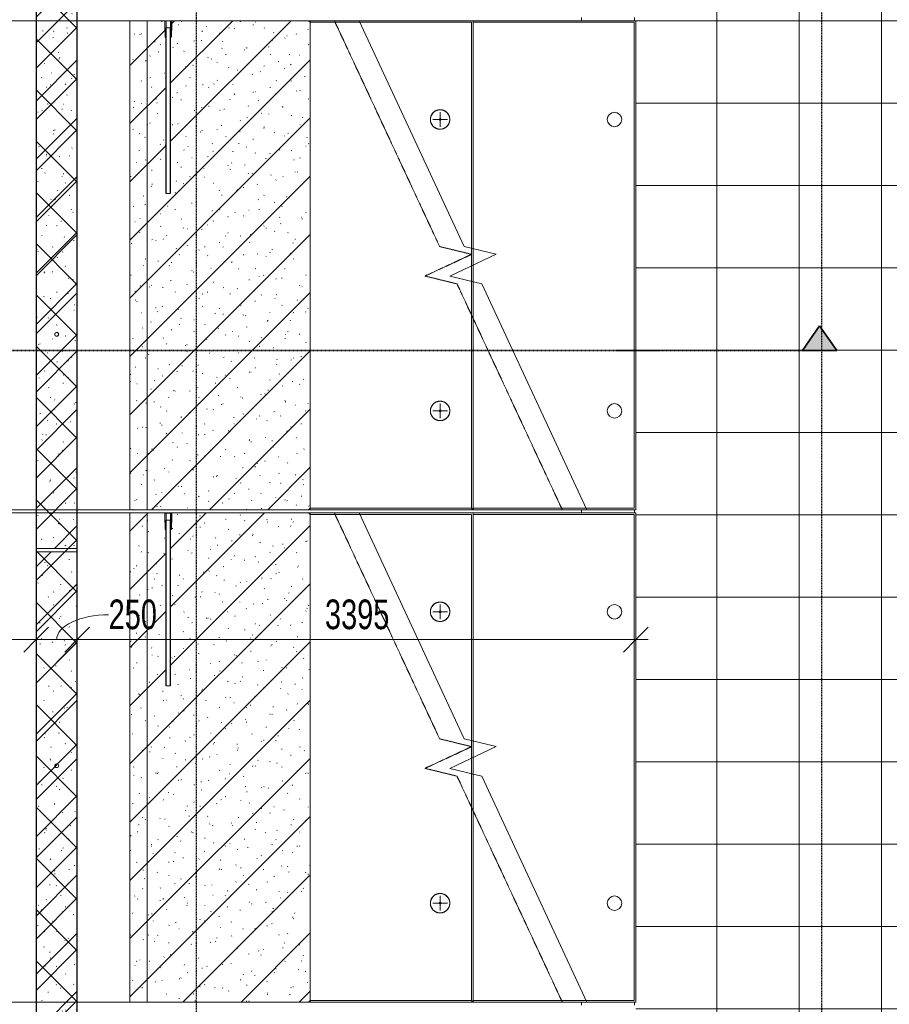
# Model space of a CAD drawing. Header units: millimetres. Extents: x -80560 to 110805, y -11020 to 52719.
# Tile 126 of 152: x 98620 to 103905, y 13331 to 19311. Entities that reach past the tile are written whole.
import ezdxf

# ---------------------------------------------------------------- set-up
doc = ezdxf.new("R2010")
doc.units = ezdxf.units.MM
for name, pattern in [('CENTER2', [20, 8, -4, 4, -4]), ('DASHDOT2', [8, 4, -2, 0, -2]), ('HIDDEN2', [4.5, 3, -1.5])]:
    doc.linetypes.add(name, pattern=pattern)
for name, color, linetype, lineweight in [('A-ANNO-DIMS', 211, 'Continuous', 9), ('A-ANNO-DIMS-100', 211, 'Continuous', 9), ('A-FLOR', 192, 'Continuous', 18), ('A-FLOR-PATT', 8, 'Continuous', 18), ('A-GENM', 13, 'Continuous', 18), ('A-WALL', 113, 'Continuous', 35), ('A-WALL-PATT', 111, 'Continuous', 35), ('G-ANNO-SYMB', 111, 'Continuous', 9), ('S-FSTN', 2, 'Continuous', 18), ('S-GRID', 1, 'Continuous', 9), ('S-STRS', 31, 'Continuous', 18), ('S-STRS-MBND', 31, 'HIDDEN2', 18)]:
    doc.layers.add(name, color=color, linetype=linetype, lineweight=lineweight)
doc.styles.add('Arial_6', font='arial.ttf', dxfattribs={"width": 0.7, "height": 180})
doc.dimstyles.new('n3o_1_8', dxfattribs={"dimscale": 304.8, "dimtxt": 183.646692, "dimasz": 0.492126, "dimexe": 0.246063, "dimexo": 0.0625, "dimgap": 0.032808, "dimtad": 1, "dimdec": 0, "dimdsep": 46, "dimtxsty": 'Arial_6', "dimblk1": 'OBLIQUE', "dimblk2": 'OBLIQUE', "dimsah": 1, "dimcen": 0.09, "dimdle": 0.246063, "dimazin": 0, "dimtfac": 1, "dimtdec": 4, "dimtix": 1, "dimtmove": 0, "dimatfit": 3, "dimfxl": 0.246063, "dimfxlon": 1, "dimtvp": 1, "dimtolj": 1, "dimtzin": 0, "dimarcsym": 2})
doc.dimstyles.new('n3o_1_8_2', dxfattribs={"dimscale": 304.8, "dimtxt": 183.646692, "dimasz": 0.492126, "dimexe": 0.246063, "dimexo": 0.0625, "dimgap": 0.032808, "dimtad": 1, "dimdec": 0, "dimdsep": 46, "dimtxsty": 'Arial_6', "dimblk1": 'OBLIQUE', "dimblk2": 'OBLIQUE', "dimsah": 1, "dimcen": 0.09, "dimdle": 0.246063, "dimazin": 0, "dimtfac": 1, "dimtdec": 4, "dimtix": 1, "dimtmove": 1, "dimatfit": 3, "dimfxl": 0.246063, "dimfxlon": 1, "dimtvp": 1, "dimtolj": 1, "dimtzin": 0, "dimarcsym": 2})
pattern_1 = [(45, (0, 0), (-176.7767, 176.7767), []), (17, (0, 0), (51.37877, 156.87645), [3.353, -159.647, 3.353, -88.647, -134]), (17, (0, 0), (51.37877, 156.87645), [-255, 3.353, -130.647]), (48, (0, 0), (-36.014, 160.26226), [3.353, -158.647, 3.353, -160.647, -132]), (48, (0, 0), (-36.014, 160.26226), [-326, 3.353, -128.647]), (71, (0, 0), (-94.825, 133.12483), [3.353, -156.647, 3.353, -87.247, -131]), (71, (0, 0), (-94.825, 133.12483), [-250.6, 3.353, -127.647])]

# ---------------------------------------------------------------- blocks, each defined once
blk = doc.blocks.new('Leonardo College_EHA_1489_R18_CF_situatie_2020_rvt-1-DO_00 begane grond')
at = {"layer": 'A-FLOR-PATT', "lineweight": 9}
h = blk.add_hatch(dxfattribs=at)
h.set_pattern_fill('FP_24', color=43, style=0, pattern_type=2)
h.set_pattern_definition([(90, (80856.4, 25803.17), (-500, 3e-14), []), (180, (80856.4, 25803.17), (-6e-14, -500), [])])
h.paths.add_polyline_path([(78899, 37450), (78899, 37460), (78652, 37460), (78652, 37450), (78887, 37450)], flags=0)
h.paths.add_polyline_path([(78899, 35650), (78652, 35650), (78652, 35640), (78899, 35640)], flags=0)
h.paths.add_polyline_path([(77510, 6923), (82770.3, 6923), (82770.3, 48100), (78587.7, 48361), (78587.7, 48216), (79016, 48216), (79016, 46000), (78899, 46000), (78899, 46010), (78875, 46010), (78875, 43290), (78899, 43290), (78899, 43300), (79016, 43300), (79016, 41500), (78899, 41500), (78899, 41510), (78875, 41510), (78875, 40590), (78887, 40590), (78887, 40600), (79004, 40600), (79004, 39700), (78887, 39700), (78887, 39710), (78875, 39710), (78875, 37890), (78899, 37890), (78899, 37900), (79016, 37900), (79016, 37450), (78899, 37450), (78899, 35650), (79016, 35650), (79016, 34624), (77470, 34624), (77470, 31285), (77139.7, 31285), (77140, 31265), (77470, 31265), (77470, 28295), (77139.7, 28295), (77139.7, 28275), (77470, 28275), (77470, 25305), (77139.7, 25305), (77139.7, 25285), (77470, 25285), (77470, 22315), (77139.7, 22315), (77139.7, 22295), (77470, 22295), (77470, 19325), (77139.7, 19325), (77139.7, 19305), (77470, 19305), (77470, 16335), (77139.7, 16335), (77139.7, 16315), (77470, 16315), (77470, 13345), (77139.7, 13345), (77140, 13325), (77470, 13325), (77470, 9991), (77582.5, 9991), (77587.3, 9661), (77510, 9661), (77510, 9439), (77199.8, 9439), (77200, 6923)], flags=0)
h.paths.add_polyline_path([(78899, 34741), (78899, 34751), (77139.7, 34751), (77140, 34741), (78887, 34741)], flags=0)
h.paths.add_polyline_path([(78675, 37890), (78675, 39710), (78652, 39710), (78652, 37890), (78658.8, 37890)], flags=0)
h.paths.add_polyline_path([(78675, 40590), (78675, 41510), (78652, 41510), (78652, 40590), (78658.8, 40590)], flags=0)
h.paths.add_polyline_path([(78652, 43290), (78675, 43290), (78675, 46010), (78652, 46010), (78652, 43415.3)], flags=0)
at = {"layer": 'A-FLOR', "color": 7}
for p, q in [((77139.7, 19325), (77139.7, 19305)), ((77139.7, 16335), (77139.7, 16315)), ((77139.7, 13345), (77139.7, 13325))]:
    blk.add_line(p, q, dxfattribs=at)
blk = doc.blocks.new('19112_SW_LeonardoCollege_R2020_rvt-1-DO_00 begane grond')
at = {"layer": 'A-WALL-PATT', "lineweight": 5}
h = blk.add_hatch(dxfattribs=at)
h.set_pattern_fill('FP_224', color=250, angle=45, style=0, pattern_type=2)
h.set_pattern_definition([(135, (74075, 22372.5), (-155.5635, -155.5635), []), (225, (74075, 22372.5), (155.5635, -155.5635), [])])
h.paths.add_polyline_path([(74075, 9970), (74075, 34775), (73825, 34775), (73825, 9970), (73960.09434, 9970)], flags=0)
at = {"layer": 'A-WALL', "color": 10, "lineweight": 25}
for p, q in [((73825, 34775), (73825, 9970)), ((74075, 9970), (74075, 34775))]:
    blk.add_line(p, q, dxfattribs=at)
blk = doc.blocks.new('MB 23 Hijsvoorziening - T-slotanker 7_5 - 150 TV-2055221-DO_00 begane grond')
at = {"layer": 'S-FSTN', "color": 170, "lineweight": 5}
for p, q in [((-45, 0), (45, 0)), ((0, -45), (0, 45))]:
    blk.add_line(p, q, dxfattribs=at)
blk = doc.blocks.new('MB 23_10 Montagebol RB - RB-7_5_10_0-2340175-DO_00 begane grond')
at = {"layer": 'S-FSTN', "lineweight": 13}
for radius, start, end in [(59, 360, 180), (6, 0, 180), (59, 180, 360), (6, 180, 0)]:
    blk.add_arc((0, 0), radius, start, end, dxfattribs=at)
blk = doc.blocks.new('MB 23_10 Hulsanker PSA - M 30 x 1050 EV-V244-DO_00 begane grond')
at = {"layer": 'S-FSTN', "lineweight": 13}
for p, q in [((74606.8, 16315), (74606.8, 16272)), ((74606.8, 16272), (74608.3, 16238)), ((74607.5, 16315), (74619.1, 16315)), ((74609.6, 16315), (74619.7, 16315)), ((74613.6, 16272), (74613.6, 15265)), ((74621.6, 16314.3), (74615.4, 16314.3)), ((74619.1, 16315), (74647.8, 16315)), ((74619.7, 16315), (74646.7, 16315)), ((74641.7, 16314.3), (74621.6, 16314.3)), ((74641.9, 15265), (74641.9, 16272)), ((74647.2, 16315), (74645.9, 16315)), ((74647.2, 16238), (74648.8, 16272)), ((74648.8, 16272), (74648.8, 16315)), ((74608.3, 16238), (74608.3, 16215)), ((74647.2, 16215), (74647.2, 16238))]:
    blk.add_line(p, q, dxfattribs=at)
at = {"layer": 'S-FSTN'}
for p, q in [((74609.6, 16315), (74607.9, 16315)), ((74607.9, 16315), (74607.9, 16272)), ((74614.5, 16272), (74614.5, 16314.3)), ((74630.9, 16272), (74615.4, 16272)), ((74615.4, 16272), (74615.4, 15265)), ((74640.1, 16272), (74630.9, 16272)), ((74640.1, 15265), (74640.1, 16272)), ((74641.1, 16314.3), (74641.1, 16272)), ((74647.6, 16315), (74645.9, 16315)), ((74647.6, 16272), (74647.6, 16315)), ((74609.6, 16238), (74609.6, 16215)), ((74609.6, 16215), (74615.4, 16215)), ((74615.4, 16215), (74615.4, 16238)), ((74640.1, 16238), (74640.1, 16215)), ((74640.1, 16215), (74645.9, 16215)), ((74645.9, 16215), (74645.9, 16238)), ((74615.4, 15265), (74630.9, 15265)), ((74630.9, 15265), (74640.1, 15265))]:
    blk.add_line(p, q, dxfattribs=at)
at = {"layer": 'S-FSTN', "flags": 128}
for points in [[(74607.9, 16272), (74608.8, 16255), (74609.6, 16238)], [(74615.4, 16238), (74614.9, 16255), (74614.5, 16272)], [(74641.1, 16272), (74640.6, 16255), (74640.1, 16238)], [(74645.9, 16238), (74646.8, 16255), (74647.6, 16272)]]:
    blk.add_lwpolyline(points, dxfattribs=at)
at = {"layer": 'S-FSTN'}
for centre, start, end in [((74709.1, 16990.2), 261.6152, 262.0283), ((74546.4, 16990.2), 277.9717, 278.3848)]:
    blk.add_arc(centre, 682.5, start, end, dxfattribs=at)
blk = doc.blocks.new('MB 23_10 Hulsanker PSA - M 24 x 715 EV-3358531-DO_00 begane grond')
at = {"layer": 'S-FSTN'}
for start, end in [(360, 180), (180, 360)]:
    blk.add_arc((0, 0), 11.3, start, end, dxfattribs=at)
blk = doc.blocks.new('MB 23_10 Hulsanker PSA - M 30 x 1050 EV-V245-DO_00 begane grond')
at = {"layer": 'S-FSTN', "lineweight": 13}
for p, q in [((74606.8, 19305), (74606.8, 19262)), ((74606.8, 19262), (74608.3, 19228)), ((74607.5, 19305), (74619.1, 19305)), ((74609.6, 19305), (74619.7, 19305)), ((74613.6, 19262), (74613.6, 18255)), ((74621.6, 19304.3), (74615.4, 19304.3)), ((74619.1, 19305), (74647.8, 19305)), ((74619.7, 19305), (74646.7, 19305)), ((74641.7, 19304.3), (74621.6, 19304.3)), ((74641.9, 18255), (74641.9, 19262)), ((74647.2, 19305), (74645.9, 19305)), ((74647.2, 19228), (74648.8, 19262)), ((74648.8, 19262), (74648.8, 19305)), ((74608.3, 19228), (74608.3, 19205)), ((74647.2, 19205), (74647.2, 19228))]:
    blk.add_line(p, q, dxfattribs=at)
at = {"layer": 'S-FSTN'}
for p, q in [((74609.6, 19305), (74607.9, 19305)), ((74607.9, 19305), (74607.9, 19262)), ((74614.5, 19262), (74614.5, 19304.3)), ((74630.9, 19262), (74615.4, 19262)), ((74615.4, 19262), (74615.4, 18255)), ((74640.1, 19262), (74630.9, 19262)), ((74640.1, 18255), (74640.1, 19262)), ((74641.1, 19304.3), (74641.1, 19262)), ((74647.6, 19305), (74645.9, 19305)), ((74647.6, 19262), (74647.6, 19305)), ((74609.6, 19228), (74609.6, 19205)), ((74609.6, 19205), (74615.4, 19205)), ((74615.4, 19205), (74615.4, 19228)), ((74640.1, 19228), (74640.1, 19205)), ((74640.1, 19205), (74645.9, 19205)), ((74645.9, 19205), (74645.9, 19228)), ((74615.4, 18255), (74630.9, 18255)), ((74630.9, 18255), (74640.1, 18255))]:
    blk.add_line(p, q, dxfattribs=at)
at = {"layer": 'S-FSTN', "flags": 128}
for points in [[(74607.9, 19262), (74608.8, 19245), (74609.6, 19228)], [(74615.4, 19228), (74614.9, 19245), (74614.5, 19262)], [(74641.1, 19262), (74640.6, 19245), (74640.1, 19228)], [(74645.9, 19228), (74646.8, 19245), (74647.6, 19262)]]:
    blk.add_lwpolyline(points, dxfattribs=at)
at = {"layer": 'S-FSTN'}
for centre, start, end in [((74709.1, 19980.2), 261.6152, 262.0283), ((74546.4, 19980.2), 277.9717, 278.3848)]:
    blk.add_arc(centre, 682.5, start, end, dxfattribs=at)
blk = doc.blocks.new('95251-Leonardo College Leiden_rvt-1-DO_00 begane grond')
at = {"layer": 'A-GENM', "lineweight": 9}
h = blk.add_hatch(dxfattribs=at)
h.set_pattern_fill('FP_251', color=256, style=0, pattern_type=2)
h.set_pattern_definition(pattern_1)
h.paths.add_polyline_path([(75480, 16335), (75490, 16345), (75490, 19295), (75480, 19305), (74647.6, 19305), (74646.8, 19245.1), (74645.9, 19205), (74640.1, 19205), (74640.1, 18255), (74615.4, 18255), (74615.4, 19205), (74609.6, 19205), (74608.8, 19245.1), (74607.9, 19262), (74607.9, 19305), (74395, 19305), (74395, 16335), (75134.8, 16335)], flags=0)
h = blk.add_hatch(dxfattribs=at)
h.set_pattern_fill('FP_251', color=256, style=0, pattern_type=2)
h.set_pattern_definition(pattern_1)
h.paths.add_polyline_path([(74547.4, 13345), (75480, 13345), (75490, 13355), (75490, 16305), (75480, 16315), (74647.6, 16315), (74646.7, 16254.4), (74645.9, 16215), (74640.1, 16215), (74640.1, 15265), (74615.4, 15265), (74615.4, 16215), (74609.6, 16215), (74608.8, 16255.1), (74607.9, 16272), (74607.9, 16315), (74395, 16315), (74395, 13345)], flags=0)
at = {"layer": 'A-WALL-PATT', "lineweight": 9}
h = blk.add_hatch(dxfattribs=at)
h.set_pattern_fill('FP_251', color=55, style=0, pattern_type=2)
h.set_pattern_definition(pattern_1)
h.paths.add_polyline_path([(73960.1, 16100), (74075, 16100), (74075, 22305), (73825, 22305), (73825, 16100)], flags=0)
h.paths.add_polyline_path([(73955.7, 17390.2), (73944.4, 17390.2), (73938.7, 17400), (73944.4, 17409.8), (73955.7, 17409.8), (73961.3, 17400), (73960.1, 17397.9)], flags=0)
h.paths.add_polyline_path([(73944.4, 20995.2), (73938.7, 21005), (73944.4, 21014.8), (73955.7, 21014.8), (73961.3, 21005), (73955.7, 20995.2)], flags=0)
h = blk.add_hatch(dxfattribs=at)
h.set_pattern_fill('FP_251', color=55, style=0, pattern_type=2)
h.set_pattern_definition(pattern_1)
h.paths.add_polyline_path([(74075, 9875), (74075, 16080), (73825, 16080), (73825, 9875), (73960.1, 9875)], flags=0)
h.paths.add_polyline_path([(73955.7, 11165.2), (73944.4, 11165.2), (73938.7, 11175), (73944.4, 11184.8), (73955.7, 11184.8), (73961.3, 11175), (73960.1, 11172.9)], flags=0)
h.paths.add_polyline_path([(73955.7, 14770.2), (73944.4, 14770.2), (73938.7, 14780), (73944.4, 14789.8), (73955.7, 14789.8), (73961.3, 14780), (73960.1, 14777.9)], flags=0)
at = {"layer": 'A-GENM', "color": 170, "lineweight": 5}
for p, q in [((74607.9, 19305), (74395, 19305)), ((74395, 19305), (74395, 16335)), ((74607.9, 19262), (74607.9, 19305)), ((74608.8, 19245.1), (74607.9, 19262)), ((75480, 19305), (74647.6, 19305)), ((74647.6, 19305), (74647.6, 19262)), ((75490, 19295), (75480, 19305)), ((75490, 16345), (75490, 19295)), ((74609.6, 19228.1), (74608.8, 19245)), ((74609.6, 19205), (74609.6, 19228.1)), ((74615.4, 19205), (74609.6, 19205)), ((74615.4, 18255), (74615.4, 19205)), ((74645.9, 19205), (74640.1, 19205)), ((74640.1, 19205), (74640.1, 18255)), ((74645.9, 19228.1), (74645.9, 19205)), ((74630.9, 18255), (74615.4, 18255)), ((74640.1, 18255), (74630.9, 18255)), ((74395, 16335), (75480, 16335)), ((75480, 16335), (75490, 16345)), ((74607.9, 16315), (74395, 16315)), ((74395, 16315), (74395, 13345)), ((74607.9, 16272), (74607.9, 16315)), ((74647.6, 16272), (74646.8, 16255.1)), ((75480, 16315), (74647.6, 16315)), ((74647.6, 16315), (74647.6, 16272)), ((75490, 16305), (75480, 16315)), ((75490, 13355), (75490, 16305)), ((74609.6, 16215), (74609.6, 16238.1)), ((74615.4, 16215), (74609.6, 16215)), ((74615.4, 15265), (74615.4, 16215)), ((74645.9, 16215), (74640.1, 16215)), ((74640.1, 16215), (74640.1, 15265)), ((74646.7, 16254.4), (74645.9, 16238.1)), ((74645.9, 16238.1), (74645.9, 16215)), ((74630.9, 15265), (74615.4, 15265)), ((74640.1, 15265), (74630.9, 15265)), ((74395, 13345), (75480, 13345)), ((75480, 13345), (75490, 13355))]:
    blk.add_line(p, q, dxfattribs=at)
at = {"layer": 'A-GENM', "color": 130, "lineweight": 9}
for p, q in [((74608.4, 19305), (74619.1, 19305)), ((74619.1, 19305), (74646.7, 19305)), ((75480, 19305), (75787.5, 19305)), ((76470, 19295), (75490, 19295)), ((76470, 16345), (76470, 19295)), ((77460, 19295), (76480, 19295)), ((77460, 16345), (77460, 19295)), ((76480, 17920.4), (76480, 17820)), ((76480, 17719.6), (76480, 16345)), ((76470, 16335), (75480, 16335)), ((75490, 16345), (76470, 16345)), ((76470, 16345), (76475, 16340)), ((76470, 16335), (76475, 16340)), ((77172.5, 16335), (76470, 16335)), ((76475, 16340), (76480, 16345)), ((76480, 16345), (77460, 16345)), ((74608.4, 16315), (74619.1, 16315)), ((74619.1, 16315), (74646.7, 16315)), ((75480, 16315), (75787.5, 16315)), ((76470, 16305), (75490, 16305)), ((76470, 13355), (76470, 16305)), ((77460, 16305), (76480, 16305)), ((77460, 13355), (77460, 16305)), ((76480, 14930.4), (76480, 14830)), ((76480, 14729.6), (76480, 13355)), ((76470, 13345), (75480, 13345)), ((75490, 13355), (76470, 13355)), ((76470, 13355), (76475, 13350)), ((76470, 13345), (76475, 13350)), ((77172.5, 13345), (76470, 13345)), ((76475, 13350), (76480, 13355)), ((76480, 13355), (77460, 13355))]:
    blk.add_line(p, q, dxfattribs=at)
at = {"layer": 'A-GENM', "color": 170, "lineweight": 5, "flags": 128}
for points in [[(74647.6, 19262), (74646.8, 19245.1), (74645.9, 19228.1)], [(74609.6, 16238.1), (74608.8, 16255.1), (74607.9, 16272)]]:
    blk.add_lwpolyline(points, dxfattribs=at)
at = {"layer": 'A-GENM', "color": 130, "lineweight": 9, "flags": 128}
for points in [[(76280, 18764), (76277.6, 18764), (76275.3, 18763.8), (76272.9, 18763.6), (76270.6, 18763.2), (76268.3, 18762.8), (76266, 18762.3), (76263.7, 18761.7), (76261.4, 18761), (76259.2, 18760.2), (76257, 18759.3), (76254.9, 18758.4), (76252.8, 18757.3), (76250.7, 18756.2), (76248.7, 18755), (76246.7, 18753.7), (76244.8, 18752.3), (76242.9, 18750.9), (76241.1, 18749.4), (76239.4, 18747.8), (76237.7, 18746.1), (76236.1, 18744.4), (76234.5, 18742.6), (76233.1, 18740.7), (76231.7, 18738.8), (76230.4, 18736.9), (76229.1, 18734.9), (76228, 18732.8), (76226.9, 18730.7), (76225.9, 18728.6), (76225, 18726.4), (76224.2, 18724.2), (76223.5, 18721.9), (76222.8, 18719.6), (76222.3, 18717.3), (76221.9, 18715), (76221.5, 18712.7), (76221.2, 18710.3), (76221.1, 18708), (76221, 18705.6), (76221, 18703.3), (76221.1, 18700.9), (76221.4, 18698.6), (76221.7, 18696.2), (76222.1, 18693.9), (76222.5, 18691.6), (76223.1, 18689.3), (76223.8, 18687), (76224.6, 18684.8), (76225.4, 18682.6), (76226.4, 18680.4), (76227.4, 18678.3), (76228.5, 18676.2), (76229.7, 18674.2), (76230.9, 18672.2), (76232.3, 18670.3), (76233.7, 18668.4), (76235.2, 18666.6), (76236.8, 18664.8), (76238.4, 18663.1), (76240.1, 18661.5), (76241.9, 18659.9), (76243.8, 18658.4), (76245.6, 18657), (76247.6, 18655.7), (76249.6, 18654.4), (76251.6, 18653.3), (76253.7, 18652.2), (76255.9, 18651.2), (76258, 18650.2), (76260.2, 18649.4), (76262.5, 18648.7), (76264.7, 18648), (76267, 18647.4), (76269.3, 18647), (76271.7, 18646.6), (76274, 18646.3), (76276.4, 18646.1), (76278.7, 18646), (76280, 18646)], [(76280, 18646), (76282.4, 18646), (76284.7, 18646.2), (76287.1, 18646.4), (76289.4, 18646.8), (76291.7, 18647.2), (76294, 18647.7), (76296.3, 18648.3), (76298.6, 18649), (76300.8, 18649.8), (76303, 18650.7), (76305.1, 18651.6), (76307.2, 18652.7), (76309.3, 18653.8), (76311.3, 18655), (76313.3, 18656.3), (76315.2, 18657.7), (76317.1, 18659.1), (76318.9, 18660.6), (76320.6, 18662.2), (76322.3, 18663.9), (76323.9, 18665.6), (76325.5, 18667.4), (76326.9, 18669.3), (76328.3, 18671.2), (76329.6, 18673.1), (76330.9, 18675.1), (76332, 18677.2), (76333.1, 18679.3), (76334.1, 18681.4), (76335, 18683.6), (76335.8, 18685.8), (76336.5, 18688.1), (76337.2, 18690.4), (76337.7, 18692.7), (76338.1, 18695), (76338.5, 18697.3), (76338.8, 18699.7), (76338.9, 18702), (76339, 18704.4), (76339, 18706.7), (76338.9, 18709.1), (76338.6, 18711.4), (76338.3, 18713.8), (76337.9, 18716.1), (76337.5, 18718.4), (76336.9, 18720.7), (76336.2, 18723), (76335.4, 18725.2), (76334.6, 18727.4), (76333.6, 18729.6), (76332.6, 18731.7), (76331.5, 18733.8), (76330.3, 18735.8), (76329.1, 18737.8), (76327.7, 18739.7), (76326.3, 18741.6), (76324.8, 18743.4), (76323.2, 18745.2), (76321.6, 18746.9), (76319.9, 18748.5), (76318.1, 18750.1), (76316.2, 18751.6), (76314.4, 18753), (76312.4, 18754.3), (76310.4, 18755.6), (76308.4, 18756.7), (76306.3, 18757.8), (76304.1, 18758.8), (76302, 18759.8), (76299.8, 18760.6), (76297.5, 18761.3), (76295.3, 18762), (76293, 18762.6), (76290.7, 18763), (76288.3, 18763.4), (76286, 18763.7), (76283.6, 18763.9), (76281.3, 18764), (76280, 18764)], [(76280, 16994), (76277.6, 16994), (76275.3, 16993.8), (76272.9, 16993.6), (76270.6, 16993.2), (76268.3, 16992.8), (76266, 16992.3), (76263.7, 16991.7), (76261.4, 16991), (76259.2, 16990.2), (76257, 16989.3), (76254.9, 16988.4), (76252.8, 16987.3), (76250.7, 16986.2), (76248.7, 16985), (76246.7, 16983.7), (76244.8, 16982.3), (76242.9, 16980.9), (76241.1, 16979.4), (76239.4, 16977.8), (76237.7, 16976.1), (76236.1, 16974.4), (76234.5, 16972.6), (76233.1, 16970.7), (76231.7, 16968.8), (76230.4, 16966.9), (76229.1, 16964.9), (76228, 16962.8), (76226.9, 16960.7), (76225.9, 16958.6), (76225, 16956.4), (76224.2, 16954.2), (76223.5, 16951.9), (76222.8, 16949.6), (76222.3, 16947.3), (76221.9, 16945), (76221.5, 16942.7), (76221.2, 16940.3), (76221.1, 16938), (76221, 16935.6), (76221, 16933.3), (76221.1, 16930.9), (76221.4, 16928.6), (76221.7, 16926.2), (76222.1, 16923.9), (76222.5, 16921.6), (76223.1, 16919.3), (76223.8, 16917), (76224.6, 16914.8), (76225.4, 16912.6), (76226.4, 16910.4), (76227.4, 16908.3), (76228.5, 16906.2), (76229.7, 16904.2), (76230.9, 16902.2), (76232.3, 16900.3), (76233.7, 16898.4), (76235.2, 16896.6), (76236.8, 16894.8), (76238.4, 16893.1), (76240.1, 16891.5), (76241.9, 16889.9), (76243.8, 16888.4), (76245.6, 16887), (76247.6, 16885.7), (76249.6, 16884.4), (76251.6, 16883.3), (76253.7, 16882.2), (76255.9, 16881.2), (76258, 16880.2), (76260.2, 16879.4), (76262.5, 16878.7), (76264.7, 16878), (76267, 16877.4), (76269.3, 16877), (76271.7, 16876.6), (76274, 16876.3), (76276.4, 16876.1), (76278.7, 16876), (76280, 16876)], [(76280, 16876), (76282.4, 16876), (76284.7, 16876.2), (76287.1, 16876.4), (76289.4, 16876.8), (76291.7, 16877.2), (76294, 16877.7), (76296.3, 16878.3), (76298.6, 16879), (76300.8, 16879.8), (76303, 16880.7), (76305.1, 16881.6), (76307.2, 16882.7), (76309.3, 16883.8), (76311.3, 16885), (76313.3, 16886.3), (76315.2, 16887.7), (76317.1, 16889.1), (76318.9, 16890.6), (76320.6, 16892.2), (76322.3, 16893.9), (76323.9, 16895.6), (76325.5, 16897.4), (76326.9, 16899.3), (76328.3, 16901.2), (76329.6, 16903.1), (76330.9, 16905.1), (76332, 16907.2), (76333.1, 16909.3), (76334.1, 16911.4), (76335, 16913.6), (76335.8, 16915.8), (76336.5, 16918.1), (76337.2, 16920.4), (76337.7, 16922.7), (76338.1, 16925), (76338.5, 16927.3), (76338.8, 16929.7), (76338.9, 16932), (76339, 16934.4), (76339, 16936.7), (76338.9, 16939.1), (76338.6, 16941.4), (76338.3, 16943.8), (76337.9, 16946.1), (76337.5, 16948.4), (76336.9, 16950.7), (76336.2, 16953), (76335.4, 16955.2), (76334.6, 16957.4), (76333.6, 16959.6), (76332.6, 16961.7), (76331.5, 16963.8), (76330.3, 16965.8), (76329.1, 16967.8), (76327.7, 16969.7), (76326.3, 16971.6), (76324.8, 16973.4), (76323.2, 16975.2), (76321.6, 16976.9), (76319.9, 16978.5), (76318.1, 16980.1), (76316.2, 16981.6), (76314.4, 16983), (76312.4, 16984.3), (76310.4, 16985.6), (76308.4, 16986.7), (76306.3, 16987.8), (76304.1, 16988.8), (76302, 16989.8), (76299.8, 16990.6), (76297.5, 16991.3), (76295.3, 16992), (76293, 16992.6), (76290.7, 16993), (76288.3, 16993.4), (76286, 16993.7), (76283.6, 16993.9), (76281.3, 16994), (76280, 16994)], [(76280, 15774), (76277.6, 15774), (76275.3, 15773.8), (76272.9, 15773.6), (76270.6, 15773.2), (76268.3, 15772.8), (76266, 15772.3), (76263.7, 15771.7), (76261.4, 15771), (76259.2, 15770.2), (76257, 15769.3), (76254.9, 15768.4), (76252.8, 15767.3), (76250.7, 15766.2), (76248.7, 15765), (76246.7, 15763.7), (76244.8, 15762.3), (76242.9, 15760.9), (76241.1, 15759.4), (76239.4, 15757.8), (76237.7, 15756.1), (76236.1, 15754.4), (76234.5, 15752.6), (76233.1, 15750.7), (76231.7, 15748.8), (76230.4, 15746.9), (76229.1, 15744.9), (76228, 15742.8), (76226.9, 15740.7), (76225.9, 15738.6), (76225, 15736.4), (76224.2, 15734.2), (76223.5, 15731.9), (76222.8, 15729.6), (76222.3, 15727.3), (76221.9, 15725), (76221.5, 15722.7), (76221.2, 15720.3), (76221.1, 15718), (76221, 15715.6), (76221, 15713.3), (76221.1, 15710.9), (76221.4, 15708.6), (76221.7, 15706.2), (76222.1, 15703.9), (76222.5, 15701.6), (76223.1, 15699.3), (76223.8, 15697), (76224.6, 15694.8), (76225.4, 15692.6), (76226.4, 15690.4), (76227.4, 15688.3), (76228.5, 15686.2), (76229.7, 15684.2), (76230.9, 15682.2), (76232.3, 15680.3), (76233.7, 15678.4), (76235.2, 15676.6), (76236.8, 15674.8), (76238.4, 15673.1), (76240.1, 15671.5), (76241.9, 15669.9), (76243.8, 15668.4), (76245.6, 15667), (76247.6, 15665.7), (76249.6, 15664.4), (76251.6, 15663.3), (76253.7, 15662.2), (76255.9, 15661.2), (76258, 15660.2), (76260.2, 15659.4), (76262.5, 15658.7), (76264.7, 15658), (76267, 15657.4), (76269.3, 15657), (76271.7, 15656.6), (76274, 15656.3), (76276.4, 15656.1), (76278.7, 15656), (76280, 15656)], [(76280, 15656), (76282.4, 15656), (76284.7, 15656.2), (76287.1, 15656.4), (76289.4, 15656.8), (76291.7, 15657.2), (76294, 15657.7), (76296.3, 15658.3), (76298.6, 15659), (76300.8, 15659.8), (76303, 15660.7), (76305.1, 15661.6), (76307.2, 15662.7), (76309.3, 15663.8), (76311.3, 15665), (76313.3, 15666.3), (76315.2, 15667.7), (76317.1, 15669.1), (76318.9, 15670.6), (76320.6, 15672.2), (76322.3, 15673.9), (76323.9, 15675.6), (76325.5, 15677.4), (76326.9, 15679.3), (76328.3, 15681.2), (76329.6, 15683.1), (76330.9, 15685.1), (76332, 15687.2), (76333.1, 15689.3), (76334.1, 15691.4), (76335, 15693.6), (76335.8, 15695.8), (76336.5, 15698.1), (76337.2, 15700.4), (76337.7, 15702.7), (76338.1, 15705), (76338.5, 15707.3), (76338.8, 15709.7), (76338.9, 15712), (76339, 15714.4), (76339, 15716.7), (76338.9, 15719.1), (76338.6, 15721.4), (76338.3, 15723.8), (76337.9, 15726.1), (76337.5, 15728.4), (76336.9, 15730.7), (76336.2, 15733), (76335.4, 15735.2), (76334.6, 15737.4), (76333.6, 15739.6), (76332.6, 15741.7), (76331.5, 15743.8), (76330.3, 15745.8), (76329.1, 15747.8), (76327.7, 15749.7), (76326.3, 15751.6), (76324.8, 15753.4), (76323.2, 15755.2), (76321.6, 15756.9), (76319.9, 15758.5), (76318.1, 15760.1), (76316.2, 15761.6), (76314.4, 15763), (76312.4, 15764.3), (76310.4, 15765.6), (76308.4, 15766.7), (76306.3, 15767.8), (76304.1, 15768.8), (76302, 15769.8), (76299.8, 15770.6), (76297.5, 15771.3), (76295.3, 15772), (76293, 15772.6), (76290.7, 15773), (76288.3, 15773.4), (76286, 15773.7), (76283.6, 15773.9), (76281.3, 15774), (76280, 15774)], [(76280, 14004), (76277.6, 14004), (76275.3, 14003.8), (76272.9, 14003.6), (76270.6, 14003.2), (76268.3, 14002.8), (76266, 14002.3), (76263.7, 14001.7), (76261.4, 14001), (76259.2, 14000.2), (76257, 13999.3), (76254.9, 13998.4), (76252.8, 13997.3), (76250.7, 13996.2), (76248.7, 13995), (76246.7, 13993.7), (76244.8, 13992.3), (76242.9, 13990.9), (76241.1, 13989.4), (76239.4, 13987.8), (76237.7, 13986.1), (76236.1, 13984.4), (76234.5, 13982.6), (76233.1, 13980.7), (76231.7, 13978.8), (76230.4, 13976.9), (76229.1, 13974.9), (76228, 13972.8), (76226.9, 13970.7), (76225.9, 13968.6), (76225, 13966.4), (76224.2, 13964.2), (76223.5, 13961.9), (76222.8, 13959.6), (76222.3, 13957.3), (76221.9, 13955), (76221.5, 13952.7), (76221.2, 13950.3), (76221.1, 13948), (76221, 13945.6), (76221, 13943.3), (76221.1, 13940.9), (76221.4, 13938.6), (76221.7, 13936.2), (76222.1, 13933.9), (76222.5, 13931.6), (76223.1, 13929.3), (76223.8, 13927), (76224.6, 13924.8), (76225.4, 13922.6), (76226.4, 13920.4), (76227.4, 13918.3), (76228.5, 13916.2), (76229.7, 13914.2), (76230.9, 13912.2), (76232.3, 13910.3), (76233.7, 13908.4), (76235.2, 13906.6), (76236.8, 13904.8), (76238.4, 13903.1), (76240.1, 13901.5), (76241.9, 13899.9), (76243.8, 13898.4), (76245.6, 13897), (76247.6, 13895.7), (76249.6, 13894.4), (76251.6, 13893.3), (76253.7, 13892.2), (76255.9, 13891.2), (76258, 13890.2), (76260.2, 13889.4), (76262.5, 13888.7), (76264.7, 13888), (76267, 13887.4), (76269.3, 13887), (76271.7, 13886.6), (76274, 13886.3), (76276.4, 13886.1), (76278.7, 13886), (76280, 13886)], [(76280, 13886), (76282.4, 13886), (76284.7, 13886.2), (76287.1, 13886.4), (76289.4, 13886.8), (76291.7, 13887.2), (76294, 13887.7), (76296.3, 13888.3), (76298.6, 13889), (76300.8, 13889.8), (76303, 13890.7), (76305.1, 13891.6), (76307.2, 13892.7), (76309.3, 13893.8), (76311.3, 13895), (76313.3, 13896.3), (76315.2, 13897.7), (76317.1, 13899.1), (76318.9, 13900.6), (76320.6, 13902.2), (76322.3, 13903.9), (76323.9, 13905.6), (76325.5, 13907.4), (76326.9, 13909.3), (76328.3, 13911.2), (76329.6, 13913.1), (76330.9, 13915.1), (76332, 13917.2), (76333.1, 13919.3), (76334.1, 13921.4), (76335, 13923.6), (76335.8, 13925.8), (76336.5, 13928.1), (76337.2, 13930.4), (76337.7, 13932.7), (76338.1, 13935), (76338.5, 13937.3), (76338.8, 13939.7), (76338.9, 13942), (76339, 13944.4), (76339, 13946.7), (76338.9, 13949.1), (76338.6, 13951.4), (76338.3, 13953.8), (76337.9, 13956.1), (76337.5, 13958.4), (76336.9, 13960.7), (76336.2, 13963), (76335.4, 13965.2), (76334.6, 13967.4), (76333.6, 13969.6), (76332.6, 13971.7), (76331.5, 13973.8), (76330.3, 13975.8), (76329.1, 13977.8), (76327.7, 13979.7), (76326.3, 13981.6), (76324.8, 13983.4), (76323.2, 13985.2), (76321.6, 13986.9), (76319.9, 13988.5), (76318.1, 13990.1), (76316.2, 13991.6), (76314.4, 13993), (76312.4, 13994.3), (76310.4, 13995.6), (76308.4, 13996.7), (76306.3, 13997.8), (76304.1, 13998.8), (76302, 13999.8), (76299.8, 14000.6), (76297.5, 14001.3), (76295.3, 14002), (76293, 14002.6), (76290.7, 14003), (76288.3, 14003.4), (76286, 14003.7), (76283.6, 14003.9), (76281.3, 14004), (76280, 14004)]]:
    blk.add_lwpolyline(points, dxfattribs=at)
at = {"layer": 'A-GENM', "color": 130, "lineweight": 9}
for centre, radius, start, end in [((76280, 18705), 59, 90, 270), ((76280, 18705), 59, 270, 90), ((77340, 18705), 44, 90, 270), ((77340, 18705), 44, 270, 90), ((76280, 16935), 59, 90, 270), ((76280, 16935), 59, 270, 90), ((77340, 16935), 44, 90, 270), ((77340, 16935), 44, 270, 90), ((76280, 15715), 59, 90, 270), ((76280, 15715), 59, 270, 90), ((77340, 15715), 44, 90, 270), ((77340, 15715), 44, 270, 90), ((76280, 13945), 59, 90, 270), ((76280, 13945), 59, 270, 90), ((77340, 13945), 44, 90, 270), ((77340, 13945), 44, 270, 90)]:
    blk.add_arc(centre, radius, start, end, dxfattribs=at)
at = {"layer": 'A-WALL', "color": 170, "lineweight": 5}
for p, q in [((73825, 22305), (73825, 16100)), ((74075, 16100), (74075, 22305)), ((73825, 16100), (74075, 16100)), ((73825, 16080), (73825, 9875)), ((74075, 16080), (73825, 16080)), ((74075, 9875), (74075, 16080))]:
    blk.add_line(p, q, dxfattribs=at)
for centre, start, end in [((73950, 17400), 0, 180), ((73950, 17400), 180, 0), ((73950, 14780), 0, 180), ((73950, 14780), 180, 0)]:
    blk.add_arc(centre, 11.3, start, end, dxfattribs=at)
at = {"color": 130, "lineweight": 9}
for name, p in [('MB 23_10 Hulsanker PSA - M 30 x 1050 EV-V245-DO_00 begane grond', (0, 0)), ('MB 23_10 Hulsanker PSA - M 24 x 715 EV-3358531-DO_00 begane grond', (73950, 17400)), ('MB 23_10 Hulsanker PSA - M 30 x 1050 EV-V244-DO_00 begane grond', (0, 0))]:
    blk.add_blockref(name, p, dxfattribs=at)
for name, p, rotation in [('MB 23_10 Montagebol RB - RB-7_5_10_0-2340175-DO_00 begane grond', (76280, 18705), 269.9999999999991), ('MB 23 Hijsvoorziening - T-slotanker 7_5 - 150 TV-2055221-DO_00 begane grond', (76280, 18705), 269.9999999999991), ('MB 23_10 Montagebol RB - RB-7_5_10_0-2340175-DO_00 begane grond', (76280, 16935), 269.9999999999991), ('MB 23 Hijsvoorziening - T-slotanker 7_5 - 150 TV-2055221-DO_00 begane grond', (76280, 16935), 269.9999999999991), ('MB 23_10 Montagebol RB - RB-7_5_10_0-2340175-DO_00 begane grond', (76280, 15715), 269.9999999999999), ('MB 23 Hijsvoorziening - T-slotanker 7_5 - 150 TV-2055221-DO_00 begane grond', (76280, 15715), 269.9999999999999), ('MB 23_10 Montagebol RB - RB-7_5_10_0-2340175-DO_00 begane grond', (76280, 13945), 269.9999999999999), ('MB 23 Hijsvoorziening - T-slotanker 7_5 - 150 TV-2055221-DO_00 begane grond', (76280, 13945), 269.9999999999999)]:
    blk.add_blockref(name, p, dxfattribs=dict(at, rotation=rotation))
blk = doc.blocks.new('Section - 00_n3o_sectionmark_detailaanduiding-325618-DO_00 begane grond')
at = {"layer": 'G-ANNO-SYMB'}
blk.add_hatch(color=256, dxfattribs=at).paths.add_polyline_path([(0, 0), (1.05, 1.5), (2.101, 0)], flags=0)
at = {"layer": 'G-ANNO-SYMB', "linetype": 'DASHDOT2', "lineweight": 35}
for p, q in [((1.05, 1.5), (0, 0)), ((2.101, 0), (1.05, 1.5)), ((0, 0), (2.101, 0))]:
    blk.add_line(p, q, dxfattribs=at)
blk = doc.blocks.new('DIMBLOCK180-DO_00 begane grond')
at = {"layer": 'A-ANNO-DIMS-100'}
for p, q in [((78365.8, 15545.7), (78440.8, 15620.7)), ((78365.8, 15620.7), (78365.8, 15470.7)), ((78365.8, 15545.7), (78365.8, 15620.7)), ((98719.8, 15545.7), (98794.8, 15620.7)), ((98719.8, 15620.7), (98719.8, 15470.7)), ((98719.8, 15545.7), (98719.8, 15620.7)), ((78365.8, 15545.7), (78290.8, 15470.7)), ((78365.8, 15545.7), (98719.8, 15545.7)), ((98719.8, 15545.7), (98644.8, 15470.7))]:
    blk.add_line(p, q, dxfattribs=at)
at = {"layer": 'A-ANNO-DIMS-100', "color": 0, "insert": (88302.7, 15789.4), "char_height": 180, "width": 576.368, "attachment_point": 1, "line_spacing_factor": 0.941778, "style": 'Arial_6'}
blk.add_mtext('20354', dxfattribs=at)
blk = doc.blocks.new('_Oblique')
at = {"color": 0, "linetype": 'ByBlock', "lineweight": -2}
blk.add_line((-0.5, -0.5), (0.5, 0.5), dxfattribs=at)
blk = doc.blocks.new('DIMBLOCK181-DO_00 begane grond')
at = {"layer": 'A-ANNO-DIMS-100'}
for p, q in [((98719.8, 15545.7), (98794.8, 15620.7)), ((98719.8, 15620.7), (98719.8, 15470.7)), ((98719.8, 15545.7), (98719.8, 15620.7)), ((98969.8, 15545.7), (99044.8, 15620.7)), ((98969.8, 15620.7), (98969.8, 15470.7)), ((98969.8, 15545.7), (98969.8, 15620.7)), ((98719.8, 15545.7), (98644.8, 15470.7)), ((98719.8, 15545.7), (98969.8, 15545.7)), ((98969.8, 15545.7), (98894.8, 15470.7))]:
    blk.add_line(p, q, dxfattribs=at)
blk.add_ellipse((99160.2, 15545.7), major_axis=(315.4, 0), ratio=0.479645, start_param=1.570796, end_param=3.141593, dxfattribs=at)
at = {"layer": 'A-ANNO-DIMS-100', "color": 0, "insert": (99160.2, 15789.4), "char_height": 180, "width": 345.821, "attachment_point": 1, "line_spacing_factor": 0.941778, "style": 'Arial_6'}
blk.add_mtext('250', dxfattribs=at)
blk = doc.blocks.new('DIMBLOCK182-DO_00 begane grond')
at = {"layer": 'A-ANNO-DIMS-100'}
for p, q in [((98969.8, 15545.7), (99044.8, 15620.7)), ((98969.8, 15620.7), (98969.8, 15470.7)), ((98969.8, 15545.7), (98969.8, 15620.7)), ((102364.8, 15545.7), (102439.8, 15620.7)), ((102364.8, 15470.7), (102364.8, 15620.7)), ((98969.8, 15545.7), (98894.8, 15470.7)), ((98969.8, 15545.7), (102439.8, 15545.7)), ((102364.8, 15545.7), (102289.8, 15470.7)), ((102364.8, 15545.7), (102364.8, 15470.7))]:
    blk.add_line(p, q, dxfattribs=at)
at = {"layer": 'A-ANNO-DIMS-100', "color": 0, "insert": (100475.2, 15789.4), "char_height": 180, "width": 461.094, "attachment_point": 1, "line_spacing_factor": 0.941778, "style": 'Arial_6'}
blk.add_mtext('3395', dxfattribs=at)

msp = doc.modelspace()

# ---------------------------------------------------------------- linework, layer by layer
at = {"layer": 'G-ANNO-SYMB', "linetype": 'DASHDOT2', "lineweight": 35}
msp.add_line((38786.5, 17302.3), (103586.5, 17302.3), dxfattribs=at)
at = {"layer": 'S-GRID', "linetype": 'CENTER2', "lineweight": 25}
for p, q in [((99694.8, 4383.3), (99694.8, 52119.1)), ((103494.8, 4383.3), (103494.8, 52119.1))]:
    msp.add_line(p, q, dxfattribs=at)
at = {"layer": 'S-STRS'}
for p, q in [((101374.8, 19305), (100682.4, 19305)), ((102364.8, 19305), (101374.8, 19305)), ((101374.8, 17920.4), (101374.8, 19305)), ((102364.8, 16335), (102364.8, 19305)), ((101374.8, 17719.6), (101374.8, 17820)), ((102364.8, 16335), (102067.3, 16335)), ((101374.8, 16315), (100682.4, 16315)), ((102364.8, 16315), (101374.8, 16315)), ((101374.8, 14930.4), (101374.8, 16315)), ((102364.8, 13345), (102364.8, 16315)), ((101374.8, 14729.6), (101374.8, 14830)), ((102364.8, 13345), (102067.3, 13345))]:
    msp.add_line(p, q, dxfattribs=at)
at = {"layer": 'S-STRS-MBND'}
for p, q in [((100532.4, 19305), (94444.8, 19305)), ((99394.8, 16335), (99394.8, 19305)), ((100384.8, 16335), (100384.8, 19305)), ((100532.4, 19305), (101172, 17933.3)), ((101366.4, 17886), (101083.2, 17754)), ((101172, 17933.3), (101366.4, 17886)), ((101083.2, 17754), (101277.6, 17706.7)), ((101277.6, 17706.7), (101917.3, 16335)), ((101374.8, 16335), (101374.8, 17498.3)), ((101917.3, 16335), (94444.8, 16335)), ((100532.4, 16315), (94444.8, 16315)), ((99394.8, 13345), (99394.8, 16315)), ((100384.8, 13345), (100384.8, 16315)), ((100532.4, 16315), (101172, 14943.3)), ((101366.4, 14896), (101083.2, 14764)), ((101172, 14943.3), (101366.4, 14896)), ((101083.2, 14764), (101277.6, 14716.7)), ((101277.6, 14716.7), (101917.3, 13345)), ((101374.8, 13345), (101374.8, 14508.3)), ((101917.3, 13345), (94444.8, 13345))]:
    msp.add_line(p, q, dxfattribs=at)
at = {"layer": 'S-STRS-MBND', "linetype": 'Continuous'}
for p, q in [((100682.4, 19305), (101322, 17933.3)), ((101516.4, 17886), (101233.2, 17754)), ((101322, 17933.3), (101516.4, 17886)), ((101233.2, 17754), (101427.6, 17706.7)), ((101427.6, 17706.7), (102067.3, 16335)), ((100682.4, 16315), (101322, 14943.3)), ((101516.4, 14896), (101233.2, 14764)), ((101322, 14943.3), (101516.4, 14896)), ((101233.2, 14764), (101427.6, 14716.7)), ((101427.6, 14716.7), (102067.3, 13345))]:
    msp.add_line(p, q, dxfattribs=at)

# ---------------------------------------------------------------- block references
at = {"color": 250, "lineweight": 5}
for name in ['Leonardo College_EHA_1489_R18_CF_situatie_2020_rvt-1-DO_00 begane grond', '19112_SW_LeonardoCollege_R2020_rvt-1-DO_00 begane grond', '95251-Leonardo College Leiden_rvt-1-DO_00 begane grond']:
    msp.add_blockref(name, (24894.8, 0), dxfattribs=at)
at = {"layer": 'G-ANNO-SYMB', "linetype": 'DASHDOT2', "lineweight": 35, "extrusion": (0, 0, -1), "xscale": 99.99999999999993, "yscale": 99.99999999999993, "zscale": 99.99999999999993}
msp.add_blockref('Section - 00_n3o_sectionmark_detailaanduiding-325618-DO_00 begane grond', (-103586.5, 17302.3), dxfattribs=at)

# ---------------------------------------------------------------- dimensions: what is measured, and where the dimension line sits
at = {"layer": 'A-ANNO-DIMS'}
for base, p1, p2, override, picture, middle in [((98719.8, 15545.7), (78365.8, 15620.7), (98719.8, 15620.7), {"dimpost": '<>', "dimfxl": 20354}, 'DIMBLOCK180-DO_00 begane grond', (88542.8, 15647.7)), ((102364.8, 15545.7), (98969.8, 15620.7), (102364.8, 15470.7), {"dimpost": '<>', "dimfxl": 3398.312081}, 'DIMBLOCK182-DO_00 begane grond', (100667.3, 15647.7))]:
    dim = msp.add_linear_dim(base=base, p1=p1, p2=p2, dimstyle='n3o_1_8', override=override, dxfattribs=at)
    dim.commit()
    dim.dimension.update_dxf_attribs({"geometry": picture, "text_midpoint": middle})
dim = msp.add_linear_dim(base=(98969.8, 15545.7), p1=(98719.8, 15620.7), p2=(98969.8, 15620.7), dimstyle='n3o_1_8_2', override={"dimpost": '<>', "dimfxl": 250}, dxfattribs=at)
dim.commit()
dim.dimension.update_dxf_attribs({"geometry": 'DIMBLOCK181-DO_00 begane grond', "text_midpoint": (99333.1, 15669.4), "dimtype": 160})

doc.saveas('drawing.dxf')
